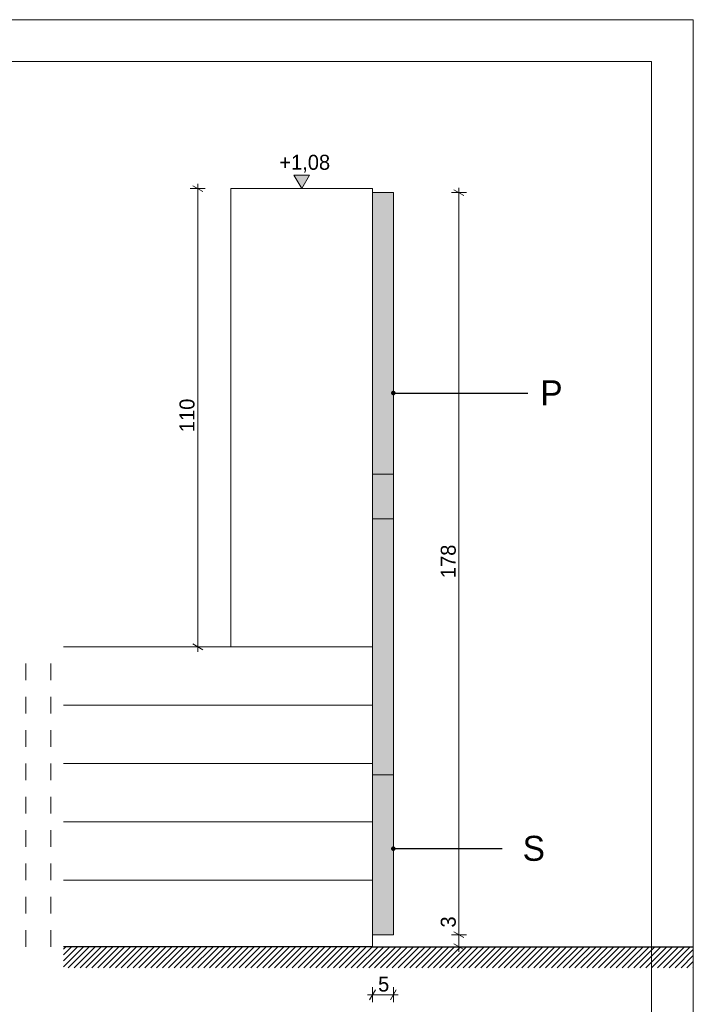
# Model space of a CAD drawing. Extents: x -445637 to -363038, y -16784 to 2261.
# Tile 28 of 29: x -434658 to -433041, y -13208 to -10844. Entities that reach past the tile are written whole.
import ezdxf

# ---------------------------------------------------------------- set-up
doc = ezdxf.new("R2010")
doc.units = 0
doc.header["$MEASUREMENT"] = 0
doc.linetypes.add('Przerywana', pattern=[80, 40, -40])
for name, color, linetype, lineweight in [('A-Opisy_Nr_Pióra__21', 7, 'Continuous', 13), ('Arch balustrady_Nr_Pióra__5', 7, 'Continuous', 13), ('Arch opisy_Nr_Pióra__21', 7, 'Continuous', 13), ('ARCH TABELA_Nr_Pióra__21', 7, 'Continuous', 13), ('arch wypelnienia_Nr_Pióra__21', 7, 'Continuous', 13), ('INWENT TEREN_Nr_Pióra__1', 7, 'Continuous', 25), ('INWENT WYMIARY_Nr_Pióra__21', 7, 'Continuous', 13), ('Istniejące schody_Nr_Pióra__5', 7, 'Continuous', 13)]:
    doc.layers.add(name, color=color, linetype=linetype, lineweight=lineweight)
doc.layers.add('arch wypelnienia_Nr_Pióra__2', color=7, linetype='Continuous', lineweight=13, true_color=0x7f7f7f)
doc.layers.add('INWENT WYMIARY', color=7, linetype='Continuous')
doc.styles.add('GENERATED_STYLE_1', font='txt')
doc.styles.add('GENERATED_STYLE_3', font='txt')
doc.dimstyles.new('GENERATED_STYLE__1', dxfattribs={"dimtxt": 35.999999, "dimasz": 18.24, "dimexe": 0.18, "dimexo": 0, "dimgap": 0.09, "dimtad": 1, "dimdec": 0, "dimlfac": 0.1, "dimzin": 0, "dimdsep": 46, "dimtxsty": 'GENERATED_STYLE_1', "dimblk": 'ARROWHEAD_2', "dimblk1": 'ARROWHEAD_2', "dimblk2": 'ARROWHEAD_2', "dimcen": 0.09, "dimclrd": 7, "dimclre": 7, "dimclrt": 7, "dimazin": 0, "dimtfac": 1, "dimtdec": 4, "dimtmove": 0, "dimatfit": 3, "dimfxl": 0, "dimtolj": 1, "dimtzin": 0, "dimarcsym": 0})
doc.dimstyles.new('GENERATED_STYLE__2', dxfattribs={"dimtxt": 35.999999, "dimasz": 18.24, "dimexe": 0.18, "dimexo": 0, "dimgap": 0.09, "dimtad": 1, "dimdec": 0, "dimlfac": 0.1, "dimzin": 0, "dimdsep": 46, "dimtxsty": 'GENERATED_STYLE_1', "dimblk": 'ARROWHEAD_2', "dimblk1": 'ARROWHEAD_2', "dimblk2": 'ARROWHEAD_2', "dimcen": 0.09, "dimclrd": 7, "dimclre": 7, "dimclrt": 7, "dimazin": 0, "dimtfac": 1, "dimtdec": 4, "dimtmove": 2, "dimatfit": 3, "dimfxl": 0, "dimtolj": 1, "dimtzin": 0, "dimarcsym": 0})
doc.dimstyles.new('GENERATED_STYLE__3', dxfattribs={"dimtxt": 35.999999, "dimasz": 18.24, "dimexe": 0.18, "dimexo": 0, "dimgap": 0.09, "dimtad": 1, "dimtih": 1, "dimtoh": 1, "dimdec": 0, "dimlfac": 0.1, "dimzin": 0, "dimdsep": 46, "dimtxsty": 'GENERATED_STYLE_1', "dimblk": 'ARROWHEAD_2', "dimblk1": 'ARROWHEAD_2', "dimblk2": 'ARROWHEAD_2', "dimcen": 0.09, "dimclrd": 7, "dimclre": 7, "dimclrt": 7, "dimazin": 0, "dimtfac": 1, "dimtdec": 4, "dimtmove": 0, "dimatfit": 3, "dimfxl": 0, "dimtolj": 1, "dimtzin": 0, "dimarcsym": 0})
doc.dimstyles.new('GENERATED_STYLE__7', dxfattribs={"dimtxt": 0.18, "dimasz": 21.888, "dimexe": 0.18, "dimexo": 0.0625, "dimgap": 0.09, "dimtad": 0, "dimtih": 1, "dimtoh": 1, "dimdec": 4, "dimzin": 0, "dimdsep": 46, "dimcen": 0.09, "dimadec": 0, "dimazin": 0, "dimtfac": 1, "dimtdec": 4, "dimtmove": 0, "dimatfit": 3, "dimldrblk": 'ARROWHEAD_11', "dimfxl": 0, "dimtolj": 1, "dimtzin": 0, "dimarcsym": 0})

# ---------------------------------------------------------------- blocks, each defined once
blk = doc.blocks.new('Wymiary_4', base_point=(-433981.3, -11249.6))
at = {"layer": 'INWENT WYMIARY_Nr_Pióra__21', "linetype": 'Continuous'}
blk.add_hatch(color=256, dxfattribs=at).paths.add_polyline_path([(-433981.3, -11249.6), (-433999.9, -11217.6), (-433962.8, -11217.6)], flags=0)
for p, q in [((-433981.3, -11249.6), (-433999.9, -11217.6)), ((-433999.9, -11217.6), (-433962.8, -11217.6)), ((-433962.8, -11217.6), (-433981.3, -11249.6)), ((-433981.3, -11249.6), (-434005.3, -11249.6)), ((-433981.3, -11249.6), (-433957.3, -11249.6))]:
    blk.add_line(p, q, dxfattribs=at)
at = {"layer": 'INWENT WYMIARY_Nr_Pióra__21', "insert": (-434034.9, -11211.2), "char_height": 36, "attachment_point": 7, "style": 'GENERATED_STYLE_1'}
blk.add_mtext('{+1,08}', dxfattribs=at)
blk = doc.blocks.new('*D70')
at = {"layer": 'INWENT WYMIARY_Nr_Pióra__21', "linetype": 'Continuous'}
for p, q in [((-433823.1, -13184.8), (-433811.3, -13184.8)), ((-433804.4, -13172.8), (-433818.3, -13196.8)), ((-433811.3, -13202.8), (-433811.3, -13166.8)), ((-433811.3, -13184.8), (-433761.3, -13184.8)), ((-433768.3, -13196.8), (-433754.4, -13172.8)), ((-433761.3, -13202.8), (-433761.3, -13166.8)), ((-433761.3, -13184.8), (-433749.6, -13184.8))]:
    blk.add_line(p, q, dxfattribs=at)
at = {"layer": 'INWENT WYMIARY_Nr_Pióra__21', "insert": (-433797.9, -13177.6), "char_height": 36, "attachment_point": 7, "style": 'GENERATED_STYLE_1'}
blk.add_mtext('{5}', dxfattribs=at)
blk = doc.blocks.new('ARROWHEAD_2')
at = {"color": 0, "linetype": 'Continuous', "lineweight": 0}
for p, q in [((0, 0), (-1, 0)), ((-0.38, -0.66), (0.38, 0.66))]:
    blk.add_line(p, q, dxfattribs=at)
blk = doc.blocks.new('*D114')
at = {"layer": 'INWENT WYMIARY_Nr_Pióra__21', "linetype": 'Continuous'}
for p, q in [((-433585.8, -13040.6), (-433621.8, -13040.6)), ((-433615.8, -13033.6), (-433591.8, -13047.5)), ((-433603.8, -13069.6), (-433603.8, -13040.6)), ((-433585.8, -13069.6), (-433621.8, -13069.6)), ((-433615.8, -13062.7), (-433591.8, -13076.5)), ((-433603.8, -13081.4), (-433603.8, -13069.6))]:
    blk.add_line(p, q, dxfattribs=at)
at = {"layer": 'INWENT WYMIARY_Nr_Pióra__21', "char_height": 36, "attachment_point": 7, "rotation": 90, "style": 'GENERATED_STYLE_1'}
for s, insert in [('{178}', (-433611, -12184.6)), ('{3}', (-433611, -13023.5))]:
    blk.add_mtext(s, dxfattribs=dict(at, insert=insert))
blk = doc.blocks.new('*D115')
at = {"layer": 'INWENT WYMIARY_Nr_Pióra__21', "linetype": 'Continuous'}
for p, q in [((-433603.8, -11259.4), (-433603.8, -11247.7)), ((-433585.8, -11259.4), (-433621.8, -11259.4)), ((-433591.8, -11266.4), (-433615.8, -11252.5)), ((-433603.8, -13040.6), (-433603.8, -11259.4)), ((-433585.8, -13040.6), (-433621.8, -13040.6)), ((-433615.8, -13033.6), (-433591.8, -13047.5))]:
    blk.add_line(p, q, dxfattribs=at)
at = {"layer": 'INWENT WYMIARY_Nr_Pióra__21', "char_height": 36, "attachment_point": 7, "rotation": 90, "style": 'GENERATED_STYLE_1'}
for s, insert in [('{178}', (-433611, -12184.6)), ('{3}', (-433611, -13023.5))]:
    blk.add_mtext(s, dxfattribs=dict(at, insert=insert))
blk = doc.blocks.new('*D116')
at = {"layer": 'INWENT WYMIARY_Nr_Pióra__21', "linetype": 'Continuous'}
for p, q in [((-434212.9, -11249.6), (-434248.9, -11249.6)), ((-434218.9, -11256.5), (-434242.9, -11242.7)), ((-434230.9, -11249.6), (-434230.9, -11237.9)), ((-434230.9, -12349.6), (-434230.9, -11249.6)), ((-434212.9, -12349.6), (-434248.9, -12349.6)), ((-434242.9, -12342.7), (-434218.9, -12356.5)), ((-434230.9, -12361.4), (-434230.9, -12349.6))]:
    blk.add_line(p, q, dxfattribs=at)
at = {"layer": 'INWENT WYMIARY_Nr_Pióra__21', "insert": (-434238.1, -11834.2), "char_height": 36, "attachment_point": 7, "rotation": 90, "style": 'GENERATED_STYLE_1'}
blk.add_mtext('{110}', dxfattribs=at)
blk = doc.blocks.new('ARROWHEAD_11')
at = {"color": 0, "linetype": 'Continuous', "lineweight": 0}
blk.add_line((0, 0), (-1, 0), dxfattribs=at)
at = {"color": 0, "linetype": 'Continuous', "lineweight": 0, "const_width": 0.25, "flags": 128}
blk.add_lwpolyline([(-0.125, 0, 1), (0.125, 0, 1)], format="xyb", close=True, dxfattribs=at)

msp = doc.modelspace()

# ---------------------------------------------------------------- hatches: boundary and pattern name
at = {"layer": 'arch wypelnienia_Nr_Pióra__2', "linetype": 'Continuous'}
msp.add_hatch(color=256, dxfattribs=at).paths.add_polyline_path([(-433811.3, -13040.6), (-433761.3, -13040.6), (-433761.3, -11259.4), (-433811.3, -11259.4)], flags=0)
at = {"layer": 'arch wypelnienia_Nr_Pióra__21', "linetype": 'Continuous'}
h = msp.add_hatch(dxfattribs=at)
h.set_pattern_fill('Cegła_zwykła', color=256, style=0, pattern_type=2)
h.set_pattern_definition([(45, (0, 0), (-7.07106781, 7.07106781), [])])
h.paths.add_polyline_path([(-434553.1, -13120.1), (-433041.3, -13120.1), (-433041.3, -13069.6), (-434553.1, -13069.6)], flags=0)

# ---------------------------------------------------------------- linework, layer by layer
at = {"layer": 'A-Opisy_Nr_Pióra__21', "linetype": 'Przerywana'}
for p, q in [((-434643.1, -13069.6), (-434643.1, -12349.6)), ((-434583.1, -13069.6), (-434583.1, -12349.6))]:
    msp.add_line(p, q, dxfattribs=at)
at = {"layer": 'Arch balustrady_Nr_Pióra__5', "linetype": 'Continuous'}
for p, q in [((-433811.3, -11259.4), (-433761.3, -11259.4)), ((-433811.3, -11259.4), (-433811.3, -11780.1)), ((-433761.3, -11259.4), (-433761.3, -11780.1)), ((-433811.3, -11780.1), (-433811.3, -13040.6)), ((-433761.3, -11780.1), (-433761.3, -13040.6)), ((-433811.3, -11935), (-433761.3, -11935)), ((-433811.3, -12042.1), (-433761.3, -12042.1)), ((-433811.3, -12656.5), (-433761.3, -12656.5)), ((-433811.3, -13040.6), (-433761.3, -13040.6))]:
    msp.add_line(p, q, dxfattribs=at)
at = {"layer": 'ARCH TABELA_Nr_Pióra__21', "linetype": 'Continuous'}
for p, q in [((-441401.3, -10844.2), (-433041.3, -10844.2)), ((-433041.3, -10844.2), (-433041.3, -16784.2)), ((-440801.3, -10944.2), (-433141.3, -10944.2)), ((-433141.3, -10944.2), (-433141.3, -15522))]:
    msp.add_line(p, q, dxfattribs=at)
at = {"layer": 'INWENT TEREN_Nr_Pióra__1', "linetype": 'Continuous'}
for q in [(-434553.1, -13069.6), (-433041.3, -13069.6)]:
    msp.add_line((-433811.3, -13069.6), q, dxfattribs=at)
at = {"layer": 'Istniejące schody_Nr_Pióra__5', "linetype": 'Continuous'}
for p, q in [((-434151.3, -11249.6), (-434151.3, -12349.6)), ((-434151.3, -11249.6), (-433811.3, -11249.6)), ((-433811.3, -13069.6), (-433811.3, -11249.6)), ((-434553.1, -12349.6), (-433811.3, -12349.6)), ((-434553.1, -12489.6), (-433811.3, -12489.6)), ((-434553.1, -12629.6), (-433811.3, -12629.6)), ((-434553.1, -12769.6), (-433811.3, -12769.6)), ((-434553.1, -12909.6), (-433811.3, -12909.6))]:
    msp.add_line(p, q, dxfattribs=at)

# ---------------------------------------------------------------- block references
at = {"layer": 'INWENT WYMIARY', "linetype": 'Continuous'}
msp.add_blockref('Wymiary_4', (-433981.3, -11249.6), dxfattribs=at)

# ---------------------------------------------------------------- texts
at = {"layer": 'Arch opisy_Nr_Pióra__21', "linetype": 'Continuous', "char_height": 60, "attachment_point": 4, "style": 'GENERATED_STYLE_3'}
for s, insert, width in [('{P}', (-433408.5, -11740), 46.306), ('{S }', (-433451, -12833.7), 65.506)]:
    msp.add_mtext(s, dxfattribs=dict(at, insert=insert, width=width))

# ---------------------------------------------------------------- dimensions: what is measured, and where the dimension line sits
at = {"layer": 'INWENT WYMIARY', "linetype": 'Continuous'}
for base, p1, p2, dimstyle, picture, middle in [((-434230.9, -12349.6), (-434151.3, -12349.6), (-434151.3, -11249.6), 'GENERATED_STYLE__1', '*D116', (-434256.1, -11795)), ((-433603.8, -13069.6), (-433761.3, -13040.6), (-433761.3, -11259.4), 'GENERATED_STYLE__1', '*D115', (-433629, -12143.6)), ((-433603.8, -13069.6), (-433681.3, -13069.6), (-433761.3, -13040.6), 'GENERATED_STYLE__2', '*D114', (-433629, -13009.8))]:
    dim = msp.add_linear_dim(base=base, p1=p1, p2=p2, angle=90, dimstyle=dimstyle, dxfattribs=at)
    dim.commit()
    dim.dimension.update_dxf_attribs({"geometry": picture, "text_midpoint": middle})
dim = msp.add_linear_dim(base=(-433811.3, -13184.8), p1=(-433811.3, -13040.6), p2=(-433761.3, -13040.6), dimstyle='GENERATED_STYLE__3', dxfattribs=at)
dim.commit()
dim.dimension.update_dxf_attribs({"geometry": '*D70', "text_midpoint": (-433784.2, -13159.6)})

# ---------------------------------------------------------------- leaders
at = {"layer": 'Arch opisy_Nr_Pióra__21', "linetype": 'Continuous', "annotation_type": 0, "has_hookline": 1, "hookline_direction": 1, "text_width": 40}
for points in [[(-433761.3, -11740.4), (-433438.8, -11740.4)], [(-433761.3, -12834), (-433500.5, -12834)]]:
    msp.add_leader(points, dimstyle='GENERATED_STYLE__7', dxfattribs=at)

doc.saveas('drawing.dxf')
